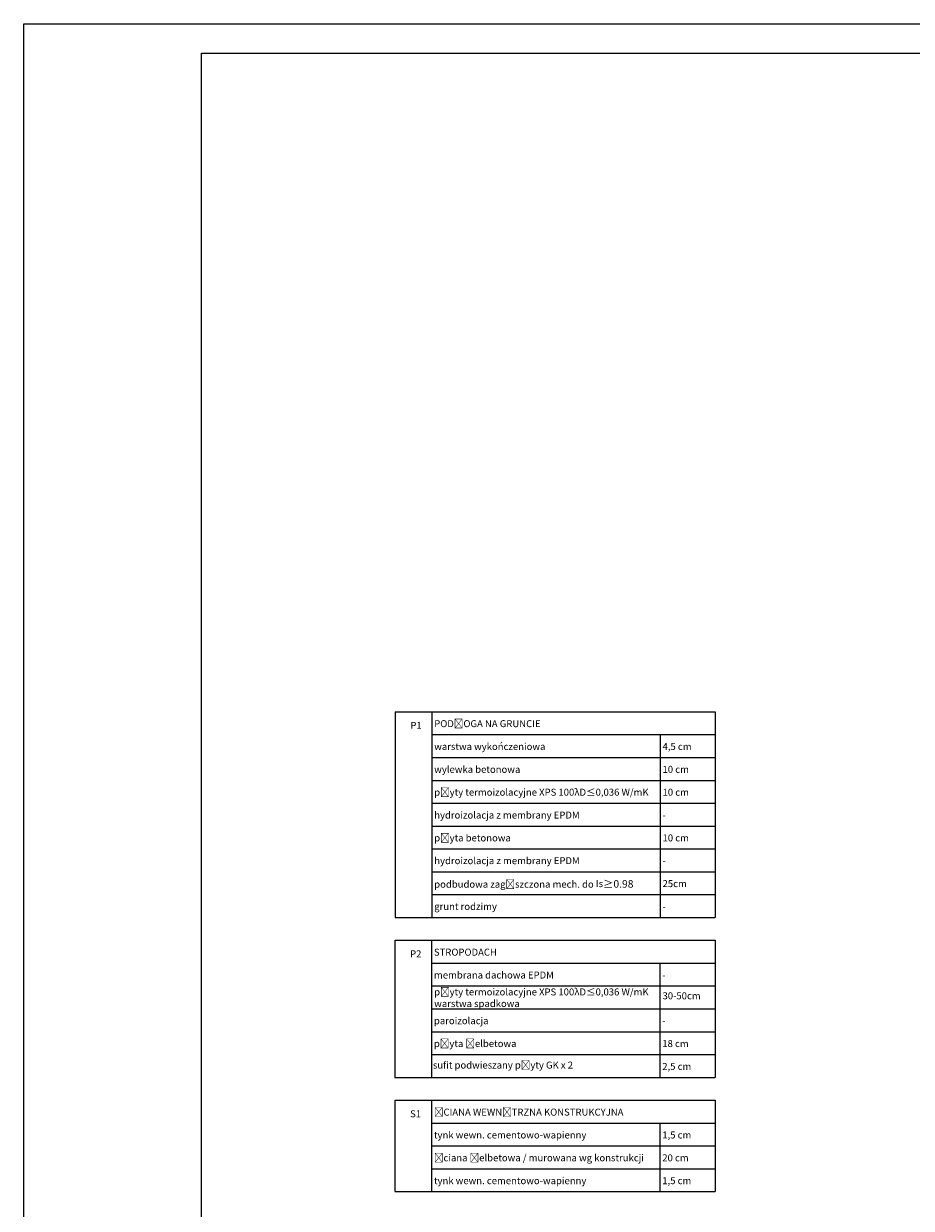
# Model space of a CAD drawing. Header units: millimetres. Extents: x -115268 to 140687, y -37779 to 24471.
# Tile 94 of 256: x 49908 to 51179, y -4789 to -3092. Entities that reach past the tile are written whole.
import ezdxf

# ---------------------------------------------------------------- set-up
doc = ezdxf.new("R2010")
doc.units = ezdxf.units.MM
doc.layers.add('A_CIENKA', color=7, linetype='Continuous', lineweight=9)
doc.layers.add('A_HATCH', color=8, linetype='Continuous', lineweight=9)
doc.layers.add('A_WYMIAR', color=253, linetype='Continuous', lineweight=5, transparency=0.2)
doc.styles.add('Arial', font='arial.ttf')

msp = doc.modelspace()

# ---------------------------------------------------------------- linework, layer by layer
at = {"layer": 'A_CIENKA'}
msp.add_lwpolyline([(49907.66685, -3092.13865), (55847.66685, -3092.13865), (55847.66685, -7292.56722), (49907.66685, -7292.56722), (49907.66685, -3092.13865)], dxfattribs=at)
msp.add_lwpolyline([(50162.23828, -3134.56722), (55799.31832, -3134.56722), (55799.31832, -7250.13865), (50162.23828, -7250.13865)], close=True, dxfattribs=at)
at = {"layer": 'A_HATCH'}
for p, q in [((50439.60193, -4077.93553), (50439.60193, -4372.56745)), ((50439.60193, -4077.93553), (50898.2118, -4077.93553)), ((50492.32565, -4077.93553), (50492.32565, -4372.56745)), ((50898.2118, -4077.93553), (50898.2118, -4372.56745)), ((50492.32565, -4110.67241), (50898.2118, -4110.67241)), ((50819.33891, -4110.67241), (50819.33891, -4372.56745)), ((50492.32565, -4143.40929), (50898.2118, -4143.40929)), ((50492.32565, -4176.14617), (50898.2118, -4176.14617)), ((50492.32565, -4208.88305), (50898.2118, -4208.88305)), ((50492.32565, -4208.88305), (50898.2118, -4208.88305)), ((50492.32565, -4241.61993), (50898.2118, -4241.61993)), ((50492.32565, -4274.35681), (50898.2118, -4274.35681)), ((50492.32565, -4307.09369), (50898.2118, -4307.09369)), ((50492.32565, -4339.83057), (50898.2118, -4339.83057)), ((50439.60193, -4372.56745), (50898.2118, -4372.56745)), ((50439.20781, -4405.30433), (50439.20781, -4601.72561)), ((50439.60193, -4405.30433), (50898.2118, -4405.30433)), ((50491.93153, -4405.30433), (50491.93153, -4601.72561)), ((50897.81768, -4405.30433), (50897.81768, -4601.72561)), ((50491.93153, -4438.04121), (50897.81768, -4438.04121)), ((50818.94479, -4438.04121), (50818.94479, -4601.72561)), ((50491.93153, -4470.77809), (50897.81768, -4470.77809)), ((50491.93153, -4503.51497), (50897.81768, -4503.51497)), ((50491.93153, -4536.25185), (50897.81768, -4536.25185)), ((50491.93153, -4568.98873), (50897.81768, -4568.98873)), ((50439.20781, -4601.72561), (50897.81768, -4601.72561)), ((50439.20781, -4634.46249), (50897.81768, -4634.46249)), ((50439.20781, -4634.46249), (50439.20781, -4765.41002)), ((50491.93153, -4634.46249), (50491.93153, -4765.41002)), ((50897.81768, -4634.46249), (50897.81768, -4765.41002)), ((50491.93153, -4667.19938), (50897.81768, -4667.19938)), ((50818.94479, -4667.19938), (50818.94479, -4765.41002)), ((50491.93153, -4699.93626), (50897.81768, -4699.93626)), ((50491.93153, -4732.67314), (50897.81768, -4732.67314)), ((50439.20781, -4765.41002), (50897.81768, -4765.41002)), ((50439.20781, -4765.41002), (50897.81768, -4765.41002))]:
    msp.add_line(p, q, dxfattribs=at)

# ---------------------------------------------------------------- texts
at = {"layer": 'A_WYMIAR', "char_height": 10, "attachment_point": 1, "style": 'Arial'}
for s, heights, insert in [('PODŁOGA NA GRUNCIE', [0], (50495.65014, -4089.96371)), ('P1', [0], (50461.50995, -4092.34891)), ('warstwa wykończeniowa ', [0], (50495.65014, -4122.70059)), ('4,5 cm', [0], (50822.66339, -4122.70059)), ('wylewka betonowa ', [0], (50495.65014, -4155.43747)), ('10 cm', [0], (50822.66339, -4155.43747)), ('płyty termoizolacyjne XPS 100λ{\\Fromans|c238;D\\Fromans|c0;≤\\Fromans|c238;0,036 W/mK}', [0], (50495.65014, -4188.17435)), ('10 cm', [0], (50822.66339, -4188.17435)), ('hydroizolacja z membrany EPDM', [0], (50495.65014, -4220.91123)), ('-', [0], (50822.66339, -4220.91123)), ('płyta betonowa', [0], (50495.65014, -4253.64811)), ('10 cm', [0], (50822.66339, -4253.64811)), ('hydroizolacja z membrany EPDM', [0], (50495.73503, -4286.24113)), ('-', [0], (50822.74829, -4286.24113)), ('podbudowa zagęszczona mech. do Is{\\H1.08333x;≥0.98}', [0], (50495.65014, -4319.12187)), ('25cm', [0], (50822.66339, -4319.12187)), ('grunt rodzimy', [0], (50495.65014, -4351.85875)), ('-', [0], (50822.66339, -4351.85875)), ('P2', [9.22219], (50461.11583, -4419.71771)), ('STROPODACH', [0], (50495.25602, -4417.33252)), ('membrana dachowa EPDM', [0], (50495.25602, -4450.0694)), ('-', [0], (50822.26927, -4450.0694)), ('płyty termoizolacyjne XPS 100λD≤0,036 W/mK\\Pwarstwa spadkowa', [0], (50495.62096, -4474.29097)), ('30-50cm', [0], (50822.63422, -4479.80236)), ('paroizolacja', [0], (50495.25602, -4515.54316)), ('-', [0], (50822.26927, -4515.54316)), ('płyta żelbetowa', [0], (50495.25602, -4548.28004)), ('18 cm', [0], (50822.26927, -4548.28004)), ('sufit podwieszany płyty GK x 2', [0], (50493.70215, -4579.08914)), ('2,5 cm', [0], (50822.26927, -4581.01692)), ('S1', [0], (50461.11583, -4648.87588)), ('ŚCIANA WEWNĘTRZNA KONSTRUKCYJNA', [0], (50495.25602, -4646.49068)), ('tynk wewn. cementowo-wapienny', [0], (50495.25602, -4679.22756)), ('1,5 cm', [0], (50822.26927, -4679.22756)), ('ściana żelbetowa / murowana wg konstrukcji', [0], (50495.25602, -4711.96444)), ('20 cm', [0], (50822.26927, -4711.96444)), ('tynk wewn. cementowo-wapienny', [0], (50495.25602, -4744.70132)), ('1,5 cm', [0], (50822.26927, -4744.70132))]:
    msp.add_mtext_dynamic_manual_height_columns(s, width=473.6976626, gutter_width=1.25, heights=heights, dxfattribs=dict(at, insert=insert))

doc.saveas('drawing.dxf')
